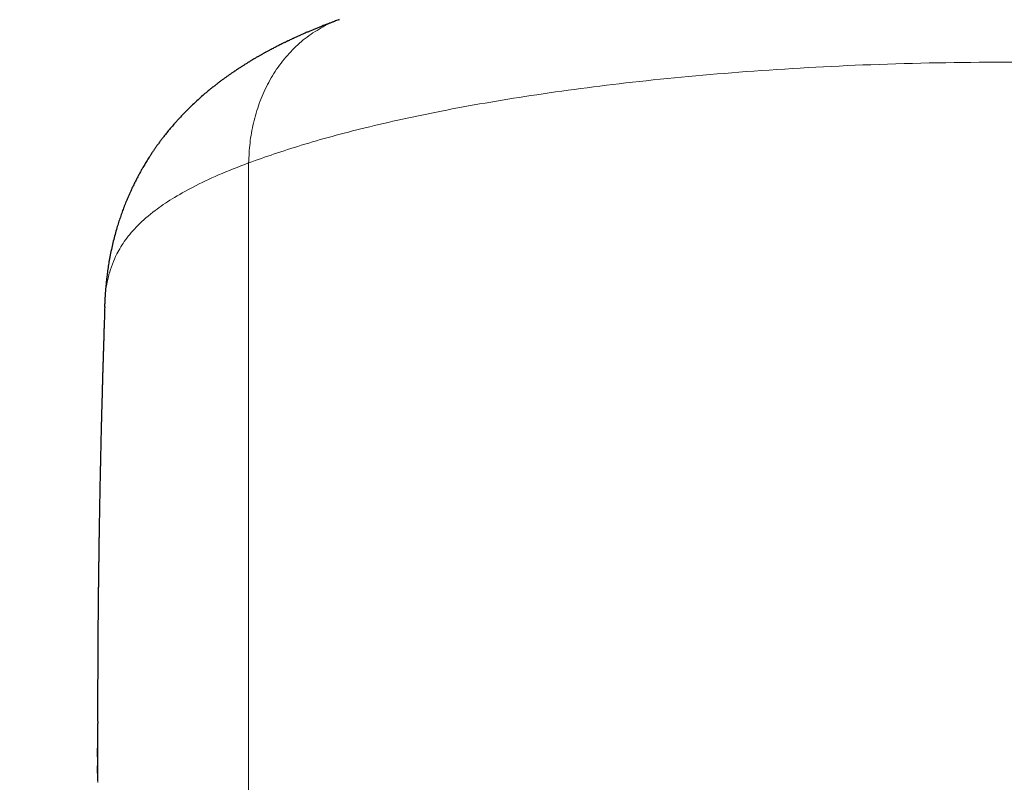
# Model space of a CAD drawing. Header units: millimetres. Extents: x 8 to 757, y 12 to 539.
# Tile 34 of 46: x 375 to 392, y 515 to 528. Entities that reach past the tile are written whole.
import ezdxf

# ---------------------------------------------------------------- set-up
doc = ezdxf.new("R2010")
doc.units = ezdxf.units.MM

msp = doc.modelspace()

# ---------------------------------------------------------------- linework, layer by layer
at = {"color": 252, "linetype": 'Continuous', "lineweight": 0}
for p, q in [((379.311, 525.459), (379.311, 507.016)), ((376.776, 516.042), (376.777, 515.052)), ((376.775, 515.329), (376.775, 515.48)), ((376.777, 515.052), (376.777, 515.075))]:
    msp.add_line(p, q, dxfattribs=at)
at = {"color": 7, "linetype": 'Continuous', "lineweight": 30}
for p, q in [((376.895, 523.043), (376.892, 522.994)), ((376.776, 516.074), (376.776, 516.042)), ((376.773, 515.5), (376.773, 515.48)), ((376.777, 515.075), (376.775, 515.329))]:
    msp.add_line(p, q, dxfattribs=at)
at = {"color": 252, "linetype": 'Continuous', "lineweight": 0}
for points, knots in [([(373.183, 529.587), (373.146, 529.46), (373.072, 529.207), (372.964, 528.828), (372.858, 528.45), (372.754, 528.075), (372.654, 527.7), (372.558, 527.335), (372.467, 526.979), (372.38, 526.632), (372.297, 526.286), (372.217, 525.943), (372.139, 525.595), (372.063, 525.243), (371.989, 524.887), (371.921, 524.534), (371.857, 524.183), (371.798, 523.836), (371.746, 523.499), (371.699, 523.171), (371.659, 522.853), (371.624, 522.538), (371.595, 522.226), (371.571, 521.912), (371.553, 521.595), (371.542, 521.276), (371.538, 520.961), (371.541, 520.65), (371.552, 520.344), (371.57, 520.048), (371.596, 519.762), (371.629, 519.486), (371.669, 519.215), (371.717, 518.948), (371.774, 518.68), (371.841, 518.412), (371.918, 518.145), (372.005, 517.883), (372.102, 517.627), (372.209, 517.377), (372.323, 517.137), (372.444, 516.909), (372.572, 516.69), (372.708, 516.477), (372.852, 516.271), (373.009, 516.066), (373.177, 515.864), (373.358, 515.665), (373.549, 515.474), (373.75, 515.29), (373.96, 515.114), (374.175, 514.949), (374.395, 514.795), (374.618, 514.65), (374.849, 514.512), (375.087, 514.381), (375.338, 514.254), (375.6, 514.131), (375.875, 514.013), (376.157, 513.901), (376.447, 513.797), (376.656, 513.726), (376.771, 513.691), (376.785, 513.687)], [0, 0, 0, 0, 0.017034, 0.034067, 0.0511, 0.068131, 0.085162, 0.102195, 0.118256, 0.134318, 0.150381, 0.166445, 0.182508, 0.199545, 0.216581, 0.233616, 0.250651, 0.267685, 0.284719, 0.300778, 0.316836, 0.332893, 0.34895, 0.365008, 0.382039, 0.399071, 0.416104, 0.433138, 0.450172, 0.467206, 0.483267, 0.499329, 0.515392, 0.531454, 0.547514, 0.564547, 0.581578, 0.598608, 0.61564, 0.632673, 0.649706, 0.665767, 0.681828, 0.69789, 0.713953, 0.730017, 0.747053, 0.764088, 0.78112, 0.79815, 0.815178, 0.832206, 0.848261, 0.864319, 0.88038, 0.896443, 0.912507, 0.929544, 0.946579, 0.963613, 0.980647, 0.997681, 1, 1, 1, 1]), ([(379.311, 525.459), (379.316, 525.571), (379.327, 525.799), (379.388, 526.134), (379.485, 526.464), (379.622, 526.78), (379.799, 527.072), (380.012, 527.333), (380.255, 527.556), (380.524, 527.73), (380.72, 527.832), (380.828, 527.862), (380.835, 527.864)], [0, 0, 0, 0, 0.101226, 0.206405, 0.314975, 0.426234, 0.539362, 0.653447, 0.767532, 0.88066, 0.991919, 1, 1, 1, 1]), ([(404.689, 525.459), (404.404, 525.559), (403.814, 525.765), (402.728, 526.058), (401.445, 526.341), (399.945, 526.601), (398.232, 526.827), (396.315, 527.005), (394.216, 527.123), (392, 527.164), (389.784, 527.123), (387.685, 527.005), (385.768, 526.827), (384.055, 526.601), (382.555, 526.341), (381.272, 526.058), (380.186, 525.765), (379.596, 525.559), (379.311, 525.459)], [0, 0, 0, 0, 0.050647, 0.104681, 0.162101, 0.222909, 0.287102, 0.354683, 0.425649, 0.5, 0.574351, 0.645317, 0.712898, 0.777091, 0.837899, 0.895319, 0.949353, 1, 1, 1, 1]), ([(379.311, 525.459), (379.138, 525.392), (378.795, 525.258), (378.374, 525.055), (378.02, 524.856), (377.705, 524.641), (377.441, 524.411), (377.235, 524.167), (377.07, 523.893), (376.956, 523.588), (376.903, 523.293), (376.897, 523.111), (376.895, 523.043)], [0, 0, 0, 0, 0.085826, 0.170227, 0.252878, 0.33331, 0.436922, 0.537334, 0.635235, 0.777831, 0.915815, 1, 1, 1, 1])]:
    msp.add_open_spline(points, degree=3, knots=knots, dxfattribs=at)
at = {"color": 7, "linetype": 'Continuous', "lineweight": 30}
for points, knots in [([(380.832, 527.865), (380.817, 527.86), (380.791, 527.85), (380.755, 527.837), (380.726, 527.826), (380.701, 527.817), (380.679, 527.808), (380.657, 527.8), (380.635, 527.792), (380.61, 527.782), (380.581, 527.771), (380.549, 527.758), (380.517, 527.746), (380.48, 527.731), (380.435, 527.712), (380.381, 527.69), (380.328, 527.668), (380.282, 527.649), (380.24, 527.63), (380.2, 527.613), (380.156, 527.593), (380.113, 527.574), (380.079, 527.558), (380.053, 527.546), (380.033, 527.537), (380.011, 527.526), (379.99, 527.517), (379.973, 527.508), (379.959, 527.502), (379.946, 527.496), (379.931, 527.488), (379.905, 527.475), (379.872, 527.46), (379.836, 527.442), (379.803, 527.425), (379.77, 527.408), (379.737, 527.391), (379.705, 527.374), (379.677, 527.36), (379.653, 527.347), (379.632, 527.335), (379.612, 527.324), (379.594, 527.315), (379.58, 527.307), (379.566, 527.299), (379.55, 527.29), (379.532, 527.28), (379.514, 527.27), (379.498, 527.261), (379.483, 527.252), (379.466, 527.243), (379.447, 527.232), (379.426, 527.22), (379.402, 527.206), (379.379, 527.192), (379.357, 527.179), (379.339, 527.168), (379.323, 527.158), (379.306, 527.148), (379.288, 527.137), (379.267, 527.124), (379.245, 527.11), (379.225, 527.097), (379.206, 527.085), (379.185, 527.071), (379.163, 527.057), (379.144, 527.045), (379.129, 527.035), (379.115, 527.026), (379.102, 527.017), (379.088, 527.007), (379.065, 526.992), (379.034, 526.971), (378.995, 526.944), (378.956, 526.917), (378.918, 526.889), (378.877, 526.859), (378.834, 526.827), (378.788, 526.792), (378.742, 526.756), (378.695, 526.719), (378.64, 526.674), (378.576, 526.621), (378.501, 526.555), (378.426, 526.487), (378.353, 526.418), (378.283, 526.351), (378.216, 526.282), (378.161, 526.224), (378.118, 526.177), (378.087, 526.142), (378.058, 526.109), (378.031, 526.079), (378.007, 526.05), (377.984, 526.022), (377.96, 525.994), (377.936, 525.965), (377.912, 525.934), (377.886, 525.901), (377.858, 525.865), (377.828, 525.825), (377.796, 525.782), (377.764, 525.738), (377.733, 525.694), (377.703, 525.649), (377.672, 525.603), (377.644, 525.559), (377.619, 525.52), (377.597, 525.484), (377.575, 525.449), (377.555, 525.414), (377.532, 525.376), (377.506, 525.331), (377.477, 525.278), (377.448, 525.224), (377.415, 525.161), (377.38, 525.091), (377.347, 525.021), (377.32, 524.961), (377.297, 524.911), (377.275, 524.86), (377.255, 524.811), (377.236, 524.765), (377.219, 524.721), (377.203, 524.678), (377.182, 524.621), (377.156, 524.548), (377.126, 524.458), (377.096, 524.36), (377.066, 524.256), (377.037, 524.143), (377.011, 524.029), (376.991, 523.932), (376.976, 523.856), (376.966, 523.801), (376.958, 523.749), (376.95, 523.699), (376.943, 523.647), (376.936, 523.597), (376.93, 523.551), (376.925, 523.508), (376.92, 523.464), (376.916, 523.418), (376.911, 523.372), (376.908, 523.33), (376.905, 523.297), (376.904, 523.274), (376.902, 523.258), (376.901, 523.242), (376.9, 523.224), (376.899, 523.205), (376.898, 523.184), (376.897, 523.164), (376.896, 523.148), (376.895, 523.136), (376.895, 523.126), (376.894, 523.114), (376.894, 523.1), (376.893, 523.082), (376.892, 523.06), (376.892, 523.044), (376.891, 523.036)], [0, 0, 0, 0, 0.00558, 0.010341, 0.014281, 0.017407, 0.020092, 0.023304, 0.026168, 0.02898, 0.033241, 0.037926, 0.042238, 0.0461, 0.053325, 0.060976, 0.068463, 0.075323, 0.080439, 0.086197, 0.092583, 0.099222, 0.104809, 0.107431, 0.110406, 0.113733, 0.116923, 0.119477, 0.121367, 0.123037, 0.125297, 0.128172, 0.134536, 0.139661, 0.144283, 0.149338, 0.154508, 0.159323, 0.164153, 0.167129, 0.170459, 0.173723, 0.176422, 0.178555, 0.180489, 0.182903, 0.185877, 0.188714, 0.191181, 0.193332, 0.196099, 0.198979, 0.202216, 0.20597, 0.210103, 0.213603, 0.216373, 0.218752, 0.221295, 0.224145, 0.22754, 0.231386, 0.234665, 0.237339, 0.240759, 0.24495, 0.247914, 0.250218, 0.252237, 0.254432, 0.256806, 0.259318, 0.265707, 0.271948, 0.27868, 0.285032, 0.291478, 0.298878, 0.306956, 0.315259, 0.323516, 0.331652, 0.344633, 0.358352, 0.373212, 0.386723, 0.399975, 0.41326, 0.426729, 0.433054, 0.439617, 0.445914, 0.451379, 0.456494, 0.461426, 0.466343, 0.471739, 0.477188, 0.482922, 0.489221, 0.496067, 0.504041, 0.511596, 0.519037, 0.526726, 0.534736, 0.542397, 0.548803, 0.554775, 0.560605, 0.566462, 0.572363, 0.580198, 0.589289, 0.598812, 0.607762, 0.621361, 0.634927, 0.643559, 0.652191, 0.660822, 0.669594, 0.676945, 0.684727, 0.69199, 0.698639, 0.713775, 0.72902, 0.744427, 0.763418, 0.782783, 0.802619, 0.823049, 0.83391, 0.843923, 0.852942, 0.862064, 0.87198, 0.882011, 0.890392, 0.89835, 0.907012, 0.916394, 0.926045, 0.93502, 0.942766, 0.946139, 0.94958, 0.953119, 0.956801, 0.960998, 0.965787, 0.970891, 0.973986, 0.976689, 0.979, 0.981377, 0.984656, 0.988855, 0.993971, 1, 1, 1, 1]), ([(376.893, 522.994), (376.893, 522.989), (376.893, 522.974), (376.892, 522.948), (376.891, 522.914), (376.889, 522.876), (376.888, 522.832), (376.886, 522.783), (376.884, 522.727), (376.882, 522.667), (376.88, 522.606), (376.879, 522.55), (376.877, 522.5), (376.876, 522.454), (376.874, 522.406), (376.873, 522.354), (376.871, 522.297), (376.869, 522.238), (376.867, 522.183), (376.866, 522.138), (376.865, 522.1), (376.864, 522.068), (376.863, 522.038), (376.862, 522.007), (376.861, 521.974), (376.86, 521.941), (376.859, 521.907), (376.858, 521.87), (376.857, 521.831), (376.856, 521.79), (376.855, 521.752), (376.854, 521.719), (376.853, 521.692), (376.852, 521.666), (376.852, 521.638), (376.851, 521.604), (376.85, 521.565), (376.848, 521.5), (376.846, 521.414), (376.843, 521.324), (376.841, 521.255), (376.84, 521.208), (376.839, 521.168), (376.838, 521.133), (376.837, 521.098), (376.836, 521.054), (376.835, 520.997), (376.833, 520.926), (376.831, 520.845), (376.829, 520.755), (376.827, 520.659), (376.825, 520.563), (376.823, 520.467), (376.821, 520.381), (376.819, 520.308), (376.818, 520.251), (376.817, 520.202), (376.816, 520.16), (376.815, 520.121), (376.814, 520.08), (376.813, 520.027), (376.812, 519.963), (376.811, 519.885), (376.809, 519.801), (376.806, 519.614), (376.803, 519.436), (376.8, 519.272), (376.799, 519.22), (376.798, 519.174), (376.798, 519.136), (376.797, 519.097), (376.796, 519.05), (376.796, 518.992), (376.795, 518.927), (376.794, 518.856), (376.793, 518.782), (376.792, 518.711), (376.791, 518.648), (376.79, 518.593), (376.789, 518.538), (376.789, 518.476), (376.788, 518.408), (376.787, 518.337), (376.786, 518.264), (376.786, 518.199), (376.785, 518.143), (376.784, 518.098), (376.784, 518.057), (376.784, 518.015), (376.783, 517.969), (376.783, 517.919), (376.782, 517.868), (376.782, 517.816), (376.781, 517.765), (376.781, 517.715), (376.781, 517.674), (376.78, 517.642), (376.78, 517.615), (376.78, 517.587), (376.78, 517.549), (376.779, 517.501), (376.779, 517.446), (376.779, 517.394), (376.778, 517.346), (376.778, 517.304), (376.778, 517.269), (376.778, 517.238), (376.777, 517.207), (376.777, 517.172), (376.777, 517.127), (376.777, 517.071), (376.776, 517.004), (376.776, 516.934), (376.776, 516.864), (376.776, 516.799), (376.775, 516.739), (376.775, 516.684), (376.775, 516.634), (376.775, 516.586), (376.775, 516.538), (376.775, 516.49), (376.775, 516.442), (376.775, 516.396), (376.774, 516.348), (376.774, 516.301), (376.774, 516.262), (376.774, 516.232), (376.774, 516.213), (376.774, 516.194), (376.774, 516.176), (376.774, 516.154), (376.774, 516.128), (376.774, 516.1), (376.774, 516.082), (376.774, 516.074)], [0, 0, 0, 0, 0.002114, 0.006283, 0.011113, 0.016605, 0.022777, 0.029793, 0.037692, 0.046474, 0.055733, 0.063786, 0.070561, 0.076837, 0.083786, 0.090836, 0.099058, 0.108472, 0.115907, 0.122485, 0.127911, 0.132186, 0.136072, 0.140548, 0.145617, 0.150037, 0.154871, 0.160119, 0.165779, 0.171844, 0.177439, 0.181988, 0.185973, 0.189203, 0.193183, 0.19797, 0.203565, 0.209967, 0.225771, 0.240697, 0.2484, 0.255252, 0.260812, 0.265471, 0.270349, 0.275518, 0.284452, 0.294587, 0.305924, 0.319369, 0.333184, 0.346922, 0.360583, 0.374169, 0.383578, 0.391822, 0.398826, 0.40459, 0.409727, 0.415566, 0.422152, 0.432223, 0.443287, 0.455345, 0.468375, 0.523184, 0.531546, 0.538977, 0.545428, 0.550898, 0.555513, 0.562251, 0.570669, 0.58035, 0.590334, 0.601076, 0.611758, 0.620841, 0.628041, 0.635598, 0.644458, 0.654339, 0.664533, 0.675005, 0.685466, 0.692703, 0.698948, 0.704494, 0.710449, 0.716919, 0.723983, 0.731896, 0.738796, 0.746244, 0.753755, 0.760045, 0.764082, 0.767458, 0.771336, 0.775986, 0.783922, 0.791951, 0.799384, 0.806223, 0.812319, 0.817366, 0.821377, 0.825527, 0.830497, 0.836288, 0.845022, 0.854513, 0.864663, 0.874955, 0.88442, 0.8929, 0.900698, 0.907863, 0.91456, 0.921141, 0.928749, 0.935516, 0.942312, 0.949093, 0.956242, 0.963762, 0.967167, 0.970251, 0.973014, 0.975936, 0.979696, 0.985677, 0.993143, 1, 1, 1, 1]), ([(376.774, 516.042), (376.774, 515.935), (376.774, 515.798), (376.774, 515.657), (376.774, 515.627)], [0, 0, 0, 0, 0.782533, 1, 1, 1, 1]), ([(376.775, 515.48), (376.774, 515.51), (376.774, 515.565), (376.774, 515.608), (376.774, 515.627)], [0, 0, 0, 0, 0.561987, 1, 1, 1, 1]), ([(376.773, 515.48), (376.773, 515.461), (376.773, 515.417), (376.774, 515.366), (376.774, 515.33), (376.774, 515.317)], [0, 0, 0, 0, 0.312993, 0.746067, 1, 1, 1, 1])]:
    msp.add_open_spline(points, degree=3, knots=knots, dxfattribs=at)

doc.saveas('drawing.dxf')
